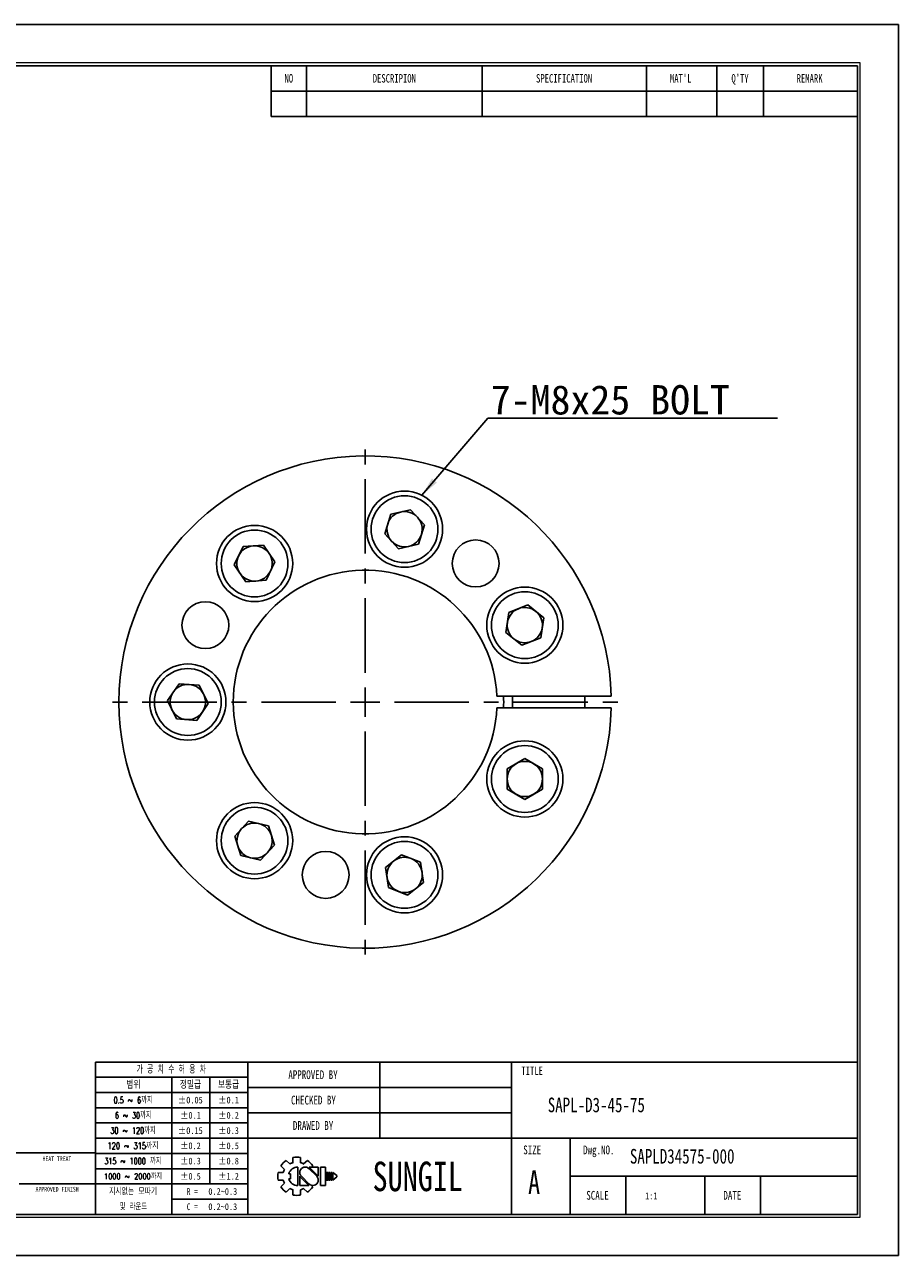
# Model space of a CAD drawing. Header units: millimetres. Extents: x 0 to 297, y 0 to 210.
# Tile 2 of 2: x 148 to 297, y 0 to 210. Entities that reach past the tile are written whole.
import ezdxf
from ezdxf.enums import TextEntityAlignment as Align

# ---------------------------------------------------------------- set-up
doc = ezdxf.new("R2010")
doc.units = ezdxf.units.MM
doc.header["$PDSIZE"] = -1
doc.linetypes.add('CENTERX2', pattern=[20.32, 12.7, -2.54, 2.54, -2.54])
doc.layers.add('문자', color=7, linetype='Continuous')
doc.layers.add('중심선', color=1, linetype='CENTERX2')
doc.layers.add('치수선', color=5, linetype='Continuous', lineweight=15)
doc.styles.add('SLDTEXTSTYLE0', font='TXT', dxfattribs={"width": 0.75})
doc.styles.add('SLDTEXTSTYLE1', font='TXT', dxfattribs={"width": 0.634615, "bigfont": 'bigfont'})
doc.styles.add('SLDTEXTSTYLE2', font='TXT', dxfattribs={"width": 0.75, "bigfont": 'bigfont'})
doc.styles.add('SLDTEXTSTYLE3', font='TXT', dxfattribs={"width": 0.694444, "bigfont": 'bigfont'})
doc.styles.add('SLDTEXTSTYLE4', font='TXT', dxfattribs={"width": 0.6875, "bigfont": 'bigfont'})
doc.styles.add('SLDTEXTSTYLE5', font='TXT', dxfattribs={"width": 0.7, "bigfont": 'bigfont'})
doc.styles.add('SLDTEXTSTYLE6', font='TXT', dxfattribs={"width": 0.692308, "bigfont": 'bigfont'})
doc.styles.add('SLDTEXTSTYLE7', font='TXT', dxfattribs={"width": 0.666667})
doc.dimstyles.new('SLDDIMSTYLE2', dxfattribs={"dimtxt": 0.18, "dimasz": 3.302, "dimexe": 0, "dimexo": 0.0625, "dimgap": 0, "dimtad": 0, "dimtih": 1, "dimtoh": 1, "dimdec": 0, "dimrnd": 1e-09, "dimzin": 0, "dimdsep": 46, "dimtxsty": 'Standard', "dimsah": 1, "dimcen": 0.09, "dimadec": 0, "dimazin": 0, "dimtfac": 3.302, "dimtdec": 0, "dimtofl": 0, "dimtmove": 0, "dimatfit": 3, "dimfxl": 1, "dimfrac": 2, "dimtolj": 1, "dimtzin": 0, "dimarcsym": 0})

# ---------------------------------------------------------------- blocks, each defined once
blk = doc.blocks.new('AAAA')
at = {"color": 250, "true_color": 0x191924}
for p, q in [((-298.87, 124.28), (-595.87, 124.28)), ((-298.87, -85.72), (-298.87, 124.28)), ((-595.87, -85.72), (-298.87, -85.72))]:
    blk.add_line(p, q, dxfattribs=at)
at = {"lineweight": 0}
for p, q in [((-305.37, 117.78), (-585.87, 117.78)), ((-305.37, -79.22), (-305.37, 117.78)), ((-585.87, -79.22), (-305.37, -79.22))]:
    blk.add_line(p, q, dxfattribs=at)
for p, q in [((-305.87, 117.28), (-585.37, 117.28)), ((-405.87, 117.28), (-405.87, 108.62)), ((-399.87, 117.28), (-399.87, 108.62)), ((-369.87, 117.28), (-369.87, 108.62)), ((-341.87, 117.28), (-341.87, 108.62)), ((-329.87, 117.28), (-329.87, 108.62)), ((-321.87, 117.28), (-321.87, 108.62)), ((-305.87, -78.72), (-305.87, 117.28)), ((-405.87, 112.95), (-305.87, 112.95)), ((-405.87, 108.62), (-305.87, 108.62)), ((-305.87, -52.72), (-435.87, -52.72)), ((-435.87, -52.72), (-435.87, -78.72)), ((-409.87, -52.72), (-409.87, -78.72)), ((-387.37, -52.72), (-387.37, -65.72)), ((-364.87, -52.72), (-364.87, -78.72)), ((-409.87, -55.32), (-435.87, -55.32)), ((-422.87, -55.32), (-422.87, -78.72)), ((-416.37, -55.32), (-416.37, -73.52)), ((-409.87, -57.92), (-435.87, -57.92)), ((-364.87, -57.05), (-409.87, -57.05)), ((-409.87, -60.52), (-435.87, -60.52)), ((-364.87, -61.38), (-409.87, -61.38)), ((-409.87, -63.12), (-435.87, -63.12)), ((-409.87, -65.72), (-435.87, -65.72)), ((-305.87, -65.72), (-409.87, -65.72)), ((-354.87, -65.72), (-354.87, -78.72)), ((-435.87, -68.22), (-533.87, -68.22)), ((-409.87, -68.32), (-435.87, -68.32)), ((-402.17, -69.02), (-402.17, -69.9)), ((-400.87, -69.02), (-400.87, -69.9)), ((-409.87, -70.92), (-435.87, -70.92)), ((-404.24, -70.42), (-403.62, -71.04)), ((-403.32, -69.5), (-402.7, -70.12)), ((-401.37, -70.64), (-401.37, -73.79)), ((-400.35, -70.12), (-399.72, -69.5)), ((-398.13, -72.22), (-399.46, -70.88)), ((-397.85, -72.19), (-399.4, -70.64)), ((-399.4, -70.64), (-397.85, -70.64)), ((-399.03, -70.64), (-398.81, -70.42)), ((-397.85, -70.64), (-397.85, -72.22)), ((-397.48, -70.64), (-397.48, -73.79)), ((-397.48, -70.64), (-396.61, -70.64)), ((-396.61, -70.64), (-396.61, -73.79)), ((-404.71, -71.57), (-403.84, -71.57)), ((-404.71, -71.57), (-403.84, -71.57)), ((-404.71, -72.86), (-403.84, -72.86)), ((-404.24, -74.01), (-403.62, -73.39)), ((-402.89, -71.78), (-402.59, -71.78)), ((-402.89, -72.65), (-402.59, -72.65)), ((-402.59, -71.78), (-402.59, -72.65)), ((-401.01, -72.22), (-401.01, -73.79)), ((-401.01, -72.24), (-399.45, -73.79)), ((-400.73, -72.22), (-399.39, -73.55)), ((-396.46, -71.57), (-396.46, -72.86)), ((-396.46, -71.57), (-396.24, -71.57)), ((-396.46, -72.86), (-396.24, -72.86)), ((-396.24, -71.57), (-396.24, -72.86)), ((-396.09, -71.57), (-396.09, -72.86)), ((-396.09, -71.57), (-395.88, -71.57)), ((-396.09, -72.86), (-395.88, -72.86)), ((-395.88, -71.57), (-395.88, -72.86)), ((-395.72, -71.57), (-395.72, -72.86)), ((-395.72, -71.57), (-395.51, -71.57)), ((-395.72, -72.86), (-395.51, -72.86)), ((-395.51, -71.57), (-395.51, -72.86)), ((-395.36, -71.57), (-395.36, -72.86)), ((-395.36, -71.57), (-394.71, -72.11)), ((-394.71, -72.32), (-395.36, -72.86)), ((-394.71, -72.11), (-394.71, -72.22)), ((-394.71, -72.11), (-394.71, -72.32)), ((-394.71, -72.22), (-394.71, -72.32)), ((-305.87, -72.22), (-354.87, -72.22)), ((-345.37, -72.22), (-345.37, -78.72)), ((-331.87, -72.22), (-331.87, -78.72)), ((-322.37, -72.22), (-322.37, -78.72)), ((-448.87, -73.52), (-435.87, -73.52)), ((-409.87, -73.52), (-435.87, -73.52)), ((-403.32, -74.93), (-402.7, -74.31)), ((-402.17, -74.53), (-402.17, -75.41)), ((-401.01, -73.79), (-399.45, -73.79)), ((-400.87, -74.53), (-400.87, -75.41)), ((-400.35, -74.31), (-399.72, -74.93)), ((-399.08, -73.74), (-398.81, -74.01)), ((-397.48, -73.79), (-396.61, -73.79)), ((-409.87, -76.12), (-422.87, -76.12)), ((-585.37, -78.72), (-305.87, -78.72))]:
    blk.add_line(p, q)
for centre, radius, start, end in [((-401.52, -72.22), 3.26, 78.4943, 101.5057), ((-401.52, -72.22), 3.26, 123.4943, 146.5057), ((-401.52, -72.22), 2.4, 150.6872, 164.3128), ((-401.37, -72.22), 1.58, 90, 164.0671), ((-401.52, -72.22), 2.4, 105.6872, 119.3128), ((-400.09, -71.56), 0.919, 43.2202, 225.8282), ((-401.52, -72.22), 2.4, 60.6872, 74.3128), ((-401.52, -72.22), 3.26, 33.4943, 56.5057), ((-401.52, -72.22), 3.26, 168.4943, 191.5057), ((-401.52, -72.22), 2.4, 195.6872, 209.3128), ((-401.37, -72.22), 1.58, 195.9329, 270), ((-398.77, -72.87), 0.919, 223.2202, 45.8282), ((-401.52, -72.22), 3.26, 213.4943, 236.5057), ((-401.52, -72.22), 2.4, 240.6872, 254.3128), ((-401.52, -72.22), 3.26, 258.4943, 281.5057), ((-401.52, -72.22), 2.4, 285.6872, 299.3128), ((-401.52, -72.22), 3.26, 303.4943, 326.5057)]:
    blk.add_arc(centre, radius, start, end)
for p in [(-387.37, -57.05), (-387.37, -61.38)]:
    blk.add_point(p)
at = {"color": 250, "true_color": 0x191924, "width": 0.75}
for tag, height, style, p in [('TITLE', 2.5, 'SLDTEXTSTYLE2', (-358.7, -62.04)), ('도번', 2.5, 'SLDTEXTSTYLE2', (-344.69, -70.81)), ('필렛', 1.15, 'SLDTEXTSTYLE0', (-416.62, -75.73)), ('SCALE', 1.2, 'SLDTEXTSTYLE0', (-342.09, -76.51)), ('DATE', 1.2, 'SLDTEXTSTYLE0', (-318.85, -76.56)), ('모따기', 1.15, 'SLDTEXTSTYLE0', (-416.62, -78.33))]:
    blk.add_attdef(tag, text='', height=height, dxfattribs=dict(at, style=style)).set_placement(p, align=Align.BOTTOM_LEFT)
at = {"layer": '문자', "attachment_point": 2}
for s, insert, char_height, style in [('NO', (-402.88, 115.84), 1.444, 'SLDTEXTSTYLE0'), ('DESCRIPION', (-384.88, 115.84), 1.444, 'SLDTEXTSTYLE0'), ('SPECIFICATION', (-355.91, 115.84), 1.444, 'SLDTEXTSTYLE0'), ("MAT'L", (-336.01, 115.84), 1.444, 'SLDTEXTSTYLE0'), ("Q'TY", (-325.89, 115.84), 1.444, 'SLDTEXTSTYLE0'), ('REMARK', (-314.02, 115.84), 1.444, 'SLDTEXTSTYLE0'), ('가 공 치 수 허 용 차', (-422.94, -53.37), 1.3, 'SLDTEXTSTYLE1'), ('APPROVED BY', (-398.76, -54.14), 1.5, 'SLDTEXTSTYLE0'), ('TITLE', (-361.36, -53.5), 1.444, 'SLDTEXTSTYLE0'), ('범위', (-429.4, -56), 1.25, 'SLDTEXTSTYLE2'), ('정밀급', (-419.66, -56), 1.25, 'SLDTEXTSTYLE2'), ('보통급', (-413.16, -56), 1.25, 'SLDTEXTSTYLE2'), ('0.5 ~ 6까지', (-429.45, -58.67), 1.1, 'SLDTEXTSTYLE3'), ('±0.05', (-419.68, -58.64), 1.15, 'SLDTEXTSTYLE0'), ('±0.1', (-413.16, -58.64), 1.15, 'SLDTEXTSTYLE0'), ('CHECKED BY', (-398.68, -58.47), 1.5, 'SLDTEXTSTYLE0'), ('6 ~ 30까지', (-429.43, -61.27), 1.1, 'SLDTEXTSTYLE4'), ('±0.1', (-419.66, -61.24), 1.15, 'SLDTEXTSTYLE0'), ('±0.2', (-413.16, -61.24), 1.15, 'SLDTEXTSTYLE0'), ('DRAWED BY', (-398.74, -62.8), 1.5, 'SLDTEXTSTYLE0'), ('30 ~ 120까지', (-429.46, -63.87), 1.1, 'SLDTEXTSTYLE5'), ('±0.15', (-419.68, -63.84), 1.15, 'SLDTEXTSTYLE0'), ('±0.3', (-413.16, -63.84), 1.15, 'SLDTEXTSTYLE0'), ('120 ~ 315까지', (-429.47, -66.47), 1.1, 'SLDTEXTSTYLE2'), ('±0.2', (-419.66, -66.44), 1.15, 'SLDTEXTSTYLE0'), ('±0.5', (-413.16, -66.44), 1.15, 'SLDTEXTSTYLE0'), ('SIZE', (-361.35, -66.97), 1.5, 'SLDTEXTSTYLE0'), ('Dwg.NO.', (-349.99, -66.97), 1.5, 'SLDTEXTSTYLE0'), ('HEAT TREAT', (-442.45, -68.82), 0.8, 'SLDTEXTSTYLE0'), ('315 ~ 1000 까지', (-429.48, -69.07), 1.1, 'SLDTEXTSTYLE6'), ('±0.3', (-419.66, -69.04), 1.15, 'SLDTEXTSTYLE0'), ('±0.8', (-413.16, -69.04), 1.15, 'SLDTEXTSTYLE0'), ('SUNGIL', (-380.89, -69.72), 5.032, 'SLDTEXTSTYLE0'), ('A', (-361.03, -71.23), 4, 'SLDTEXTSTYLE0'), ('1000 ~ 2000까지', (-429.47, -71.73), 0.99, 'SLDTEXTSTYLE2'), ('±0.5', (-419.66, -71.64), 1.15, 'SLDTEXTSTYLE0'), ('±1.2', (-413.16, -71.64), 1.15, 'SLDTEXTSTYLE0'), ('APPROVED FINISH', (-442.42, -74.02), 0.8, 'SLDTEXTSTYLE0'), ('지시없는 모따기', (-429.45, -74.27), 1.1, 'SLDTEXTSTYLE2'), ('R =', (-419.36, -74.24), 1.15, 'SLDTEXTSTYLE7'), ('SCALE', (-350.21, -74.72), 1.5, 'SLDTEXTSTYLE0'), ('DATE', (-327.2, -74.72), 1.5, 'SLDTEXTSTYLE0'), ('및 라운드', (-429.41, -76.87), 1.1, 'SLDTEXTSTYLE5'), ('C =', (-419.36, -76.84), 1.15, 'SLDTEXTSTYLE7')]:
    blk.add_mtext(s, dxfattribs=dict(at, insert=insert, char_height=char_height, style=style))
blk = doc.blocks.new('SW_NOTE_0')
at = {"layer": '문자', "color": 0}
blk.add_line((49.42, 0), (0, 0), dxfattribs=at)
at = {"layer": '문자', "color": 0, "insert": (0.48, 5.64), "char_height": 5, "attachment_point": 1}
blk.add_mtext('{\\C3;7-M8x25 BOLT}', dxfattribs=at)
blk = doc.blocks.new('SW_CENTERMARKSYMBOL_0')
at = {"layer": '중심선', "color": 0}
for p, q in [((0, 5), (0, 44.5)), ((0, 0), (0, 2.5)), ((-5, 0), (-44.5, 0)), ((0, 0), (-2.5, 0)), ((0, 0), (0, -2.5)), ((0, 0), (2.5, 0)), ((5, 0), (44.5, 0)), ((0, -5), (0, -44.5))]:
    blk.add_line(p, q, dxfattribs=at)

msp = doc.modelspace()

# ---------------------------------------------------------------- linework, layer by layer
for p, q in [((209.381, 123.192), (210.405, 126.513)), ((213.794, 127.286), (210.405, 126.513)), ((213.794, 127.286), (216.158, 124.738)), ((216.158, 124.738), (215.133, 121.417)), ((209.381, 123.192), (211.745, 120.644)), ((185.219, 120.995), (183.711, 117.864)), ((185.219, 120.995), (188.685, 121.255)), ((188.685, 121.255), (190.643, 118.383)), ((211.745, 120.644), (215.133, 121.417)), ((185.669, 114.992), (183.711, 117.864)), ((189.135, 115.252), (190.643, 118.383)), ((185.669, 114.992), (189.135, 115.252)), ((230.575, 109.765), (230.057, 106.329)), ((230.575, 109.765), (233.81, 111.035)), ((236.527, 108.868), (233.81, 111.035)), ((236.527, 108.868), (236.009, 105.431)), ((230.057, 106.329), (232.774, 104.162)), ((236.009, 105.431), (232.774, 104.162)), ((172.322, 94.733), (174.28, 97.605)), ((174.28, 97.605), (177.746, 97.345)), ((179.254, 94.214), (177.746, 97.345)), ((172.322, 94.733), (173.83, 91.602)), ((248.026, 95.473), (228.516, 95.473)), ((177.296, 91.342), (179.254, 94.214)), ((228.516, 93.473), (248.026, 93.473)), ((177.296, 91.342), (173.83, 91.602)), ((233.292, 84.824), (230.282, 83.086)), ((233.292, 84.824), (236.302, 83.086)), ((230.282, 83.086), (230.282, 79.611)), ((236.302, 79.611), (236.302, 83.086)), ((233.292, 77.873), (230.282, 79.611)), ((236.302, 79.611), (233.292, 77.873)), ((183.789, 71.596), (186.153, 74.144)), ((189.541, 73.371), (186.153, 74.144)), ((184.813, 68.275), (183.789, 71.596)), ((190.566, 70.05), (189.541, 73.371)), ((190.566, 70.05), (188.202, 67.502)), ((184.813, 68.275), (188.202, 67.502)), ((212.251, 68.419), (209.534, 66.252)), ((215.486, 67.149), (212.251, 68.419)), ((210.052, 62.815), (209.534, 66.252)), ((215.486, 67.149), (216.004, 63.712)), ((213.287, 61.545), (216.004, 63.712)), ((213.287, 61.545), (210.052, 62.815))]:
    msp.add_line(p, q)
at = {"flags": 128}
for points in [[(231.159, 93.473), (231.178, 94.402), (231.159, 95.473)], [(243.524, 93.473), (243.538, 94.619), (243.524, 95.473)]]:
    msp.add_lwpolyline(points, dxfattribs=at)
for centre, radius in [((212.769, 123.965), 6.5), ((212.769, 123.965), 5.7), ((187.177, 118.124), 6.5), ((187.177, 118.124), 5.7), ((224.898, 118.124), 4), ((233.292, 107.598), 6.5), ((178.783, 107.598), 4), ((233.292, 107.598), 5.7), ((175.788, 94.473), 6.5), ((175.788, 94.473), 5.7), ((233.292, 81.348), 6.5), ((233.292, 81.348), 5.7), ((187.177, 70.823), 6.5), ((187.177, 70.823), 5.7), ((212.769, 64.982), 6.5), ((212.769, 64.982), 5.7), ((199.307, 64.982), 4)]:
    msp.add_circle(centre, radius)
for centre, radius, start, end in [((206.038, 94.473), 42, 1.36431, 358.63569), ((212.769, 123.965), 3.01, 102.85714, 162.85714), ((212.769, 123.965), 3.01, 42.85714, 102.85714), ((212.769, 123.965), 3.01, 342.85714, 42.85714), ((212.769, 123.965), 3.01, 162.85714, 222.85714), ((212.769, 123.965), 3.01, 222.85714, 282.85714), ((212.769, 123.965), 3.01, 282.85714, 342.85714), ((187.177, 118.124), 3.01, 94.28571, 154.28571), ((187.177, 118.124), 3.01, 34.28571, 94.28571), ((187.177, 118.124), 3.01, 334.28571, 34.28571), ((187.177, 118.124), 3.01, 154.28571, 214.28571), ((206.038, 94.473), 22.5, 2.54732, 357.45268), ((187.177, 118.124), 3.01, 214.28571, 274.28571), ((187.177, 118.124), 3.01, 274.28571, 334.28571), ((233.292, 107.598), 3.01, 111.42857, 171.42857), ((233.292, 107.598), 3.01, 51.42857, 111.42857), ((233.292, 107.598), 3.01, 351.42857, 51.42857), ((233.292, 107.598), 3.01, 171.42857, 231.42857), ((233.292, 107.598), 3.01, 291.42857, 351.42857), ((233.292, 107.598), 3.01, 231.42857, 291.42857), ((175.788, 94.473), 3.01, 85.71429, 145.71429), ((175.788, 94.473), 3.01, 25.71429, 85.71429), ((175.788, 94.473), 3.01, 145.71429, 205.71429), ((175.788, 94.473), 3.01, 325.71429, 25.71429), ((206.038, 94.473), 23.645, 357.57611, 2.42389), ((175.788, 94.473), 3.01, 205.71429, 265.71429), ((175.788, 94.473), 3.01, 265.71429, 325.71429), ((233.292, 81.348), 3.01, 60, 120), ((233.292, 81.348), 3.01, 120, 180), ((233.292, 81.348), 3.01, 0, 60), ((233.292, 81.348), 3.01, 180, 240), ((233.292, 81.348), 3.01, 300, 0), ((233.292, 81.348), 3.01, 240, 300), ((187.177, 70.823), 3.01, 77.14286, 137.14286), ((187.177, 70.823), 3.01, 17.14286, 77.14286), ((187.177, 70.823), 3.01, 137.14286, 197.14286), ((187.177, 70.823), 3.01, 317.14286, 17.14286), ((187.177, 70.823), 3.01, 197.14286, 257.14286), ((187.177, 70.823), 3.01, 257.14286, 317.14286), ((212.769, 64.982), 3.01, 128.57143, 188.57143), ((212.769, 64.982), 3.01, 68.57143, 128.57143), ((212.769, 64.982), 3.01, 8.57143, 68.57143), ((212.769, 64.982), 3.01, 308.57143, 8.57143), ((212.769, 64.982), 3.01, 188.57143, 248.57143), ((212.769, 64.982), 3.01, 248.57143, 308.57143)]:
    msp.add_arc(centre, radius, start, end)

# ---------------------------------------------------------------- block references
at = {"color": 7, "linetype": 'Continuous'}
ref = msp.add_blockref('AAAA', (595.902, 85.776), dxfattribs=at)
ref.add_attrib('모따기', '0.2~0.3', dxfattribs={"layer": '문자', "height": 1.15, "style": 'SLDTEXTSTYLE0', "width": 0.75}).set_placement((179.283, 7.449), align=Align.BOTTOM_LEFT)
ref.add_attrib('필렛', '0.2~0.3', dxfattribs={"layer": '문자', "height": 1.15, "style": 'SLDTEXTSTYLE0', "width": 0.75}).set_placement((179.283, 10.049), align=Align.BOTTOM_LEFT)
ref.add_attrib('TITLE', 'SAPL-D3-45-75', dxfattribs={"layer": '문자', "height": 2.5, "style": 'SLDTEXTSTYLE0', "width": 0.75}).set_placement((237.199, 23.734), align=Align.BOTTOM_LEFT)
ref.add_attrib('도번', 'SAPLD34575-000', dxfattribs={"layer": '문자', "height": 2.5, "style": 'SLDTEXTSTYLE0', "width": 0.75}).set_placement((251.214, 14.971), align=Align.BOTTOM_LEFT)
ref.add_attrib('SCALE', '1:1', dxfattribs={"layer": '문자', "height": 1.2, "style": 'SLDTEXTSTYLE0', "width": 0.75}).set_placement((253.814, 9.262), align=Align.BOTTOM_LEFT)
at = {"layer": '중심선'}
msp.add_blockref('SW_CENTERMARKSYMBOL_0', (206.038, 94.473), dxfattribs=at)
at = {"layer": '치수선'}
msp.add_blockref('SW_NOTE_0', (226.992, 142.904), dxfattribs=at)

# ---------------------------------------------------------------- leaders
msp.add_leader([(215.718, 129.758), (226.992, 142.904)], dimstyle='SLDDIMSTYLE2', dxfattribs=at)

doc.saveas('drawing.dxf')
